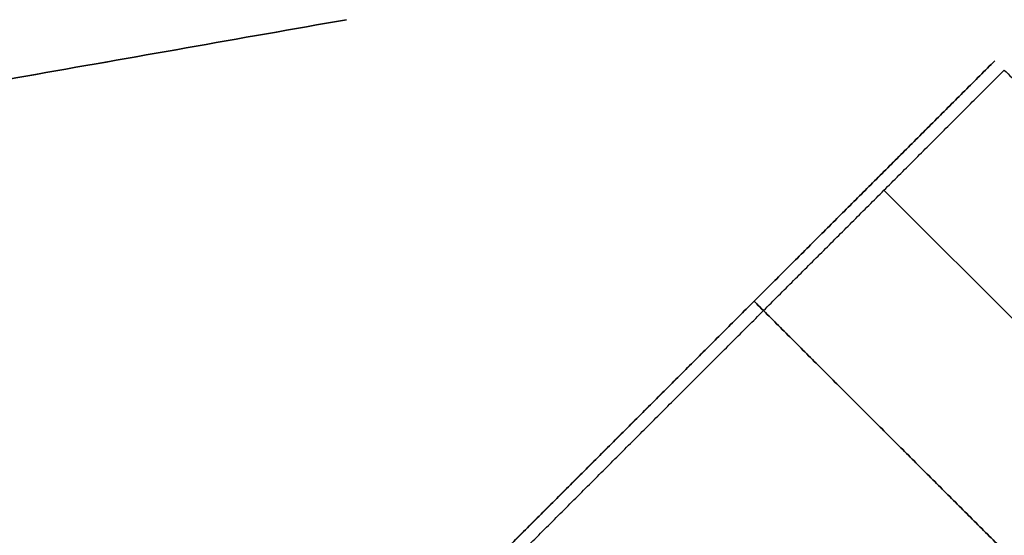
# Model space of a CAD drawing. Header units: millimetres. Extents: x -68 to 68, y -70 to 54.
# Tile 72 of 83: x 30.165 to 31.278, y -38.104 to -37.521. Entities that reach past the tile are written whole.
import ezdxf

# ---------------------------------------------------------------- set-up
doc = ezdxf.new("R2010")
doc.units = ezdxf.units.MM
doc.layers.add('Layer 01', color=7, linetype='Continuous', true_color=0x000000)

# ---------------------------------------------------------------- blocks, each defined once
blk = doc.blocks.new('c-3-1634222-2-h-3d.step')
at = {"layer": 'Layer 01', "color": 9, "true_color": 0xc0c0c0}
blk.add_line((-7.615671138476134, -1.884120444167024, -3.312601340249), (-8.127019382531, 1.015879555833, -3.312601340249), dxfattribs=at)
for points in [[(-7.710580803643, 2.752338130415, -10.65), (-7.2062856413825, -0.1076618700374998, -10.65), (-6.701990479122, -2.96766187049, -10.65)], [(-7.710580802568, 2.752338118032, -11.8), (-7.2062856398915, -0.1076618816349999, -11.8), (-6.701990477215, -2.967661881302, -11.8)], [(-7.733096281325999, 1.085338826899), (-7.477422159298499, -0.3646611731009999), (-7.221748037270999, -1.814661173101)], [(-8.127019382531, 1.015879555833, -5.7), (-7.871345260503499, -0.4341204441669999, -5.7), (-7.615671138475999, -1.884120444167, -5.7)], [(-7.615671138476, -1.884120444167, -0.925202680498), (-7.871345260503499, -0.4341204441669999, -0.9252026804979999), (-8.127019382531, 1.015879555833, -0.9252026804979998)]]:
    blk.add_open_spline(points, degree=2, dxfattribs=at)
blk = doc.blocks.new('X9.step')
at = {"layer": 'Layer 01', "rotation": 90.00000250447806}
blk.add_blockref('c-3-1634222-2-h-3d.step', (88.650111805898, -49.90502574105, 12.512694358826), dxfattribs=at)
blk = doc.blocks.new('User_Library-0603_SMD_Resistor.step')
at = {"layer": 'Layer 01', "color": 7, "true_color": 0xffffff}
for p, q in [((-0.5925, 0.3, 0.3850000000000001), (-0.5925, 0.3, -0.3849999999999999)), ((-0.785, 0.15, -0.4), (-0.4000000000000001, 0.15, -0.4)), ((-0.4, 0.15, -0.4), (0.4, 0.15, -0.4)), ((-0.5925, 0, 0.3850000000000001), (-0.5925, 0, -0.3849999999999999))]:
    blk.add_line(p, q, dxfattribs=at)
at = {"layer": 'Layer 01', "color": 7, "true_color": 0xffffff, "extrusion": (-1, 0, 0)}
for centre, radius, start, end in [((-0.2849999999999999, -0.3849999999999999, 0.4), 0.01500000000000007, 180.0000000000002, 269.9999999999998), ((-0.01500000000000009, -0.3849999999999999, 0.4), 0.01500000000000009, 270.0000000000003, 359.9999999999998)]:
    blk.add_arc(centre, radius, start, end, dxfattribs=at)
at = {"layer": 'Layer 01', "color": 7, "true_color": 0xffffff}
for points in [[(-0.4, 0.3, -0.385), (-0.5925, 0.3, -0.385), (-0.785, 0.3, -0.385)], [(-0.4, 0.3, -0.385), (-0.4, 0.3), (-0.4, 0.3, 0.385)], [(0.4, 0.3, -0.385), (0, 0.3, -0.385), (-0.4, 0.3, -0.385)], [(-0.4, 0.285, -0.4), (-0.5925, 0.285, -0.4), (-0.785, 0.285, -0.4)], [(-0.4, 0.015, -0.4), (-0.4, 0.15, -0.4), (-0.4, 0.285, -0.4)], [(0.4, 0.285, -0.4), (0, 0.285, -0.4), (-0.4, 0.285, -0.4)], [(-0.785, 0.015, -0.4), (-0.5925, 0.015, -0.4), (-0.4, 0.015, -0.4)], [(-0.4, 0.015, -0.4), (0, 0.015, -0.4), (0.4, 0.015, -0.4)], [(-0.4, 0, -0.385), (-0.5925, -1.864827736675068e-17, -0.385), (-0.785, -3.729655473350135e-17, -0.385)], [(-0.4, 0, 0.385), (-0.4, 0), (-0.4, 0, -0.385)], [(0.4, 0, -0.385), (0, 0, -0.385), (-0.4, 0, -0.385)], [(-0.785, -3.729655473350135e-17, -0.385), (-0.785, -3.556183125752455e-17), (-0.785, -3.382710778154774e-17, 0.385)]]:
    blk.add_open_spline(points, degree=2, dxfattribs=at)
blk = doc.blocks.new('M38.step')
at = {"layer": 'Layer 01', "extrusion": (0.7071067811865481, -0.7071067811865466, -1.810585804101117e-08), "rotation": 180.0000035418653}
blk.add_blockref('User_Library-0603_SMD_Resistor.step', (23.04457461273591, -1.616722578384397, 105.6417541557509), dxfattribs=at)
blk = doc.blocks.new('MC403-X_A_090322_MultipleBody.step')
at = {"layer": 'Layer 01'}
for name in ['X9.step', 'M38.step']:
    blk.add_blockref(name, (0, 0), dxfattribs=at)
blk = doc.blocks.new('MC403-X_A_090322_MultipleBody 090322')
at = {"layer": 'Layer 01'}
blk.add_blockref('MC403-X_A_090322_MultipleBody.step', (0, 0), dxfattribs=at)

msp = doc.modelspace()

# ---------------------------------------------------------------- block references
at = {"layer": 'Layer 01'}
msp.add_blockref('MC403-X_A_090322_MultipleBody 090322', (-60.00000000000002, 19.99999999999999, 1.60140396), dxfattribs=at)

doc.saveas('drawing.dxf')
